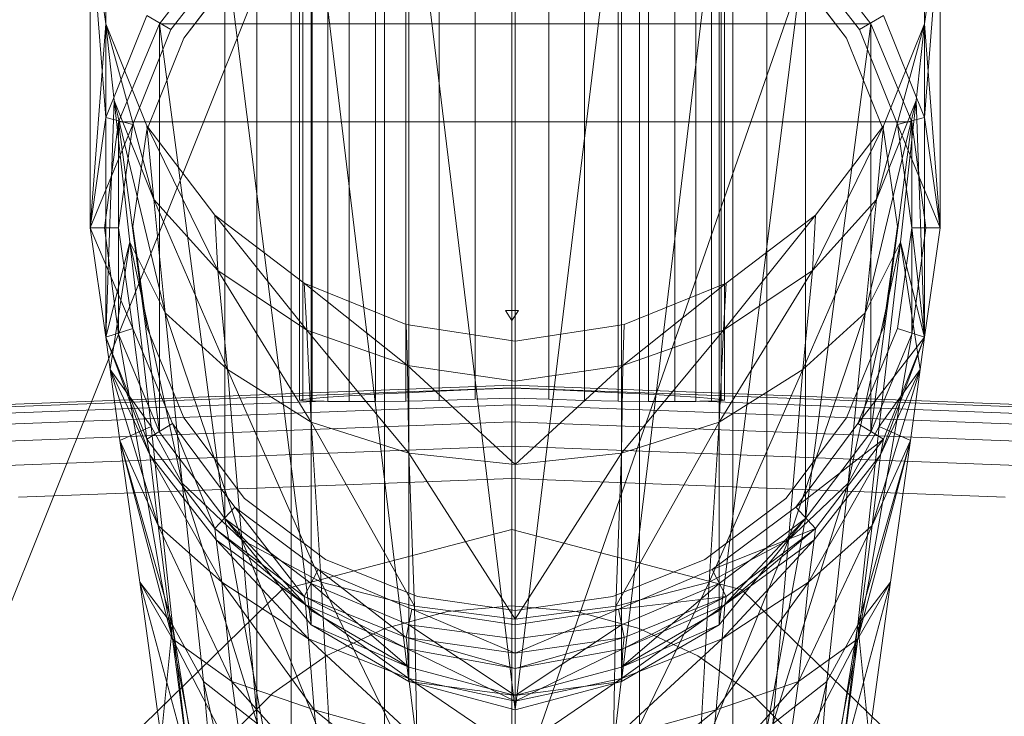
# Model space of a CAD drawing. Header units: metres. Extents: x 391.1 to 427.5, y 12.5 to 28.4.
# Tile 182 of 209: x 409.6862 to 409.7557, y 27.953 to 28.0021. Entities that reach past the tile are written whole.
import ezdxf

# ---------------------------------------------------------------- set-up
doc = ezdxf.new("R2010")
doc.units = ezdxf.units.M
doc.layers.add('02_MOBILIARIO', color=7, linetype='Continuous', lineweight=18)
doc.layers.add('A-DETL-____-MBND', color=7, linetype='Continuous', lineweight=18)

# ---------------------------------------------------------------- blocks, each defined once
blk = doc.blocks.new('Family - Rentamans PA-152127-03_CLI_AIGUA_P0A')
at = {"layer": 'A-DETL-____-MBND', "color": 253, "true_color": 0xaaaaaa}
for p, q in [((0.182758, 0.265), (0.141568, 0.162272)), ((0.218497, 0.265), (0.182758, 0.162272)), ((0.182758, 0.162272), (0.182758, 0.265)), ((0.164758, 0.150299), (0.164758, 0.245)), ((0.16717, 0.159299), (0.16717, 0.245)), ((0.16717, 0.159299), (0.16717, 0.245)), ((0.173758, 0.165887), (0.173758, 0.245)), ((0.173758, 0.165887), (0.173758, 0.245)), ((0.182758, 0.168299), (0.182758, 0.245)), ((0.182758, 0.168299), (0.182758, 0.245)), ((0.191758, 0.165887), (0.191758, 0.245)), ((0.191758, 0.165887), (0.191758, 0.245)), ((0.198347, 0.245), (0.198347, 0.159299)), ((0.198347, 0.159299), (0.198347, 0.245)), ((0.200758, 0.150299), (0.200758, 0.245)), ((0.167758, 0.240838), (0.167758, 0.191066)), ((0.167986, 0.240838), (0.167986, 0.191025)), ((0.167986, 0.240838), (0.167986, 0.191124)), ((0.168663, 0.240838), (0.168663, 0.191002)), ((0.168663, 0.240838), (0.168663, 0.191198)), ((0.169768, 0.19099), (0.169768, 0.240838)), ((0.169768, 0.240838), (0.169768, 0.191285)), ((0.171267, 0.240838), (0.171267, 0.191383)), ((0.171267, 0.240838), (0.171267, 0.190974)), ((0.173116, 0.240838), (0.173116, 0.191488)), ((0.173116, 0.240838), (0.173116, 0.190982)), ((0.175258, 0.240838), (0.175258, 0.191599)), ((0.175258, 0.240838), (0.175258, 0.191012)), ((0.177628, 0.240838), (0.177628, 0.19171)), ((0.177628, 0.240838), (0.177628, 0.191064)), ((0.180153, 0.240838), (0.180153, 0.191819)), ((0.180153, 0.240838), (0.180153, 0.191137)), ((0.182758, 0.240838), (0.182758, 0.191922)), ((0.182758, 0.191229), (0.182758, 0.240838)), ((0.185363, 0.240838), (0.185363, 0.191819)), ((0.185363, 0.191137), (0.185363, 0.240838)), ((0.187888, 0.240838), (0.187888, 0.19171)), ((0.187888, 0.240838), (0.187888, 0.191064)), ((0.190258, 0.240838), (0.190258, 0.191599)), ((0.190258, 0.240838), (0.190258, 0.191012)), ((0.1924, 0.240838), (0.1924, 0.191488)), ((0.1924, 0.240838), (0.1924, 0.190982)), ((0.194249, 0.240838), (0.194249, 0.191383)), ((0.194249, 0.240838), (0.194249, 0.190974)), ((0.195748, 0.240838), (0.195748, 0.19099)), ((0.195748, 0.240838), (0.195748, 0.191285)), ((0.196854, 0.240838), (0.196854, 0.191002)), ((0.196854, 0.240838), (0.196854, 0.191198)), ((0.19753, 0.191025), (0.19753, 0.240838)), ((0.19753, 0.240838), (0.19753, 0.191124)), ((0.197758, 0.240838), (0.197758, 0.191066)), ((0.154087, 0.211028), (0.154087, 0.232928)), ((0.211886, 0.232928), (0.211886, 0.211028)), ((0.182986, 0.232229), (0.182986, 0.169229)), ((0.175486, 0.231128), (0.182986, 0.169229)), ((0.175486, 0.231128), (0.175486, 0.171229)), ((0.190486, 0.231128), (0.182986, 0.169229)), ((0.190486, 0.231128), (0.190486, 0.171229)), ((0.168587, 0.228328), (0.175486, 0.171229)), ((0.168587, 0.228328), (0.168587, 0.175229)), ((0.197386, 0.228328), (0.190486, 0.171229)), ((0.197386, 0.228328), (0.197386, 0.175229)), ((0.152986, 0.225229), (0.154087, 0.217628)), ((0.152986, 0.203229), (0.152986, 0.225229)), ((0.154087, 0.211028), (0.152986, 0.225229)), ((0.211886, 0.217628), (0.212986, 0.225229)), ((0.212986, 0.225229), (0.211886, 0.211028)), ((0.212986, 0.225229), (0.212986, 0.203229)), ((0.162486, 0.223628), (0.157886, 0.217628)), ((0.162486, 0.223628), (0.157886, 0.217628)), ((0.162486, 0.223628), (0.157886, 0.217628)), ((0.162486, 0.223628), (0.168587, 0.175229)), ((0.162486, 0.223628), (0.162486, 0.182729)), ((0.203486, 0.223628), (0.197386, 0.175229)), ((0.203486, 0.223628), (0.203486, 0.182729)), ((0.208087, 0.217628), (0.203486, 0.223628)), ((0.208087, 0.217628), (0.203486, 0.223628)), ((0.208087, 0.217628), (0.203486, 0.223628)), ((0.158686, 0.217229), (0.163186, 0.223028)), ((0.158686, 0.217229), (0.163186, 0.223028)), ((0.202787, 0.223028), (0.207287, 0.217229)), ((0.202787, 0.223028), (0.207287, 0.217229)), ((0.159587, 0.216628), (0.163886, 0.222229)), ((0.163886, 0.222229), (0.159587, 0.216628)), ((0.206386, 0.216628), (0.202087, 0.222229)), ((0.202087, 0.222229), (0.206386, 0.216628)), ((0.152986, 0.203229), (0.154087, 0.217628)), ((0.154087, 0.211028), (0.156986, 0.218229)), ((0.157486, 0.205229), (0.154087, 0.217628)), ((0.154087, 0.217628), (0.156986, 0.210428)), ((0.154686, 0.212229), (0.154087, 0.217628)), ((0.154087, 0.195528), (0.154087, 0.217628)), ((0.157886, 0.217628), (0.154986, 0.210729)), ((0.157886, 0.217628), (0.154986, 0.210729)), ((0.157886, 0.217628), (0.154986, 0.210729)), ((0.158686, 0.217229), (0.156986, 0.218229)), ((0.157886, 0.217628), (0.162486, 0.182729)), ((0.157886, 0.217628), (0.157886, 0.188828)), ((0.208087, 0.217628), (0.157886, 0.217628)), ((0.208087, 0.217628), (0.203486, 0.182729)), ((0.208986, 0.218229), (0.207287, 0.217229)), ((0.208087, 0.217628), (0.208087, 0.188828)), ((0.210986, 0.210729), (0.208087, 0.217628)), ((0.210986, 0.210729), (0.208087, 0.217628)), ((0.210986, 0.210729), (0.208087, 0.217628)), ((0.211886, 0.217628), (0.208486, 0.205229)), ((0.208986, 0.218229), (0.211886, 0.211028)), ((0.208986, 0.210428), (0.211886, 0.217628)), ((0.211886, 0.217628), (0.211287, 0.212229)), ((0.211886, 0.217628), (0.211886, 0.195528)), ((0.211886, 0.217628), (0.212986, 0.203229)), ((0.155986, 0.210528), (0.158686, 0.217229)), ((0.155986, 0.210528), (0.158686, 0.217229)), ((0.207287, 0.217229), (0.209986, 0.210528)), ((0.207287, 0.217229), (0.209986, 0.210528)), ((0.156986, 0.210128), (0.159587, 0.216628)), ((0.159587, 0.216628), (0.156986, 0.210128)), ((0.208986, 0.210128), (0.206386, 0.216628)), ((0.206386, 0.216628), (0.208986, 0.210128)), ((0.154686, 0.212229), (0.154087, 0.195528)), ((0.154087, 0.195528), (0.154686, 0.212229)), ((0.158287, 0.197229), (0.154686, 0.212229)), ((0.154686, 0.212229), (0.157486, 0.205229)), ((0.155787, 0.202229), (0.154686, 0.212229)), ((0.211287, 0.212229), (0.207686, 0.197229)), ((0.211287, 0.212229), (0.208486, 0.205229)), ((0.210186, 0.202229), (0.211287, 0.212229)), ((0.211886, 0.195528), (0.211287, 0.212229)), ((0.152986, 0.203229), (0.154087, 0.211028)), ((0.154986, 0.210729), (0.153986, 0.203229)), ((0.154986, 0.210729), (0.153986, 0.203229)), ((0.154986, 0.210729), (0.153986, 0.203229)), ((0.155986, 0.210528), (0.154087, 0.211028)), ((0.154986, 0.210729), (0.157886, 0.188828)), ((0.154986, 0.210729), (0.154986, 0.195729)), ((0.210986, 0.210729), (0.154986, 0.210729)), ((0.210986, 0.210729), (0.208087, 0.188828)), ((0.211886, 0.211028), (0.209986, 0.210528)), ((0.210986, 0.210729), (0.210986, 0.195729)), ((0.211986, 0.203229), (0.210986, 0.210729)), ((0.211986, 0.203229), (0.210986, 0.210729)), ((0.211986, 0.203229), (0.210986, 0.210729)), ((0.211886, 0.211028), (0.212986, 0.203229)), ((0.152986, 0.203229), (0.155986, 0.210528)), ((0.154986, 0.203229), (0.155986, 0.210528)), ((0.154986, 0.203229), (0.155986, 0.210528)), ((0.155986, 0.203328), (0.156986, 0.210128)), ((0.156986, 0.210128), (0.155986, 0.203328)), ((0.161986, 0.200229), (0.156986, 0.210428)), ((0.156986, 0.210428), (0.161787, 0.204128)), ((0.157486, 0.205229), (0.156986, 0.210428)), ((0.208986, 0.210428), (0.203986, 0.200229)), ((0.204186, 0.204128), (0.208986, 0.210428)), ((0.208986, 0.210428), (0.208486, 0.205229)), ((0.209986, 0.203328), (0.208986, 0.210128)), ((0.208986, 0.210128), (0.209986, 0.203328)), ((0.212986, 0.203229), (0.209986, 0.210528)), ((0.209986, 0.210528), (0.210986, 0.203229)), ((0.209986, 0.210528), (0.210986, 0.203229)), ((0.162686, 0.193229), (0.157486, 0.205229)), ((0.157486, 0.205229), (0.161986, 0.200229)), ((0.158287, 0.197229), (0.157486, 0.205229)), ((0.208486, 0.205229), (0.203287, 0.193229)), ((0.208486, 0.205229), (0.203986, 0.200229)), ((0.208486, 0.205229), (0.207686, 0.197229)), ((0.168287, 0.196028), (0.161787, 0.204128)), ((0.161787, 0.204128), (0.168087, 0.199328)), ((0.161986, 0.200229), (0.161787, 0.204128)), ((0.204186, 0.204128), (0.197686, 0.196028)), ((0.197886, 0.199328), (0.204186, 0.204128)), ((0.204186, 0.204128), (0.203986, 0.200229)), ((0.154087, 0.195528), (0.152986, 0.203229)), ((0.155986, 0.196128), (0.152986, 0.203229)), ((0.154986, 0.203229), (0.152986, 0.203229)), ((0.154986, 0.195729), (0.153986, 0.203229)), ((0.153986, 0.203229), (0.154986, 0.195729)), ((0.153986, 0.203229), (0.154986, 0.195729)), ((0.153986, 0.203229), (0.154986, 0.195729)), ((0.155986, 0.196128), (0.154986, 0.203229)), ((0.155986, 0.196128), (0.154986, 0.203229)), ((0.156986, 0.196229), (0.155986, 0.203328)), ((0.155986, 0.203328), (0.156986, 0.196229)), ((0.208986, 0.196229), (0.209986, 0.203328)), ((0.209986, 0.203328), (0.208986, 0.196229)), ((0.210986, 0.203229), (0.209986, 0.196128)), ((0.210986, 0.203229), (0.209986, 0.196128)), ((0.210986, 0.195729), (0.211986, 0.203229)), ((0.210986, 0.195729), (0.211986, 0.203229)), ((0.212986, 0.203229), (0.210986, 0.203229)), ((0.210986, 0.203229), (0.211886, 0.195528)), ((0.210986, 0.195729), (0.211986, 0.203229)), ((0.210986, 0.195729), (0.211986, 0.203229)), ((0.212986, 0.203229), (0.211886, 0.195528)), ((0.155787, 0.202229), (0.154087, 0.195528)), ((0.154386, 0.193229), (0.155787, 0.202229)), ((0.159486, 0.185229), (0.155787, 0.202229)), ((0.155787, 0.202229), (0.158287, 0.197229)), ((0.157287, 0.189229), (0.155787, 0.202229)), ((0.210186, 0.202229), (0.206486, 0.185229)), ((0.210186, 0.202229), (0.207686, 0.197229)), ((0.208686, 0.189229), (0.210186, 0.202229)), ((0.211886, 0.195528), (0.210186, 0.202229)), ((0.211587, 0.193229), (0.210186, 0.202229)), ((0.168587, 0.189528), (0.161986, 0.200229)), ((0.161986, 0.200229), (0.168287, 0.196028)), ((0.162686, 0.193229), (0.161986, 0.200229)), ((0.203986, 0.200229), (0.197386, 0.189528)), ((0.203986, 0.200229), (0.197686, 0.196028)), ((0.203986, 0.200229), (0.203287, 0.193229)), ((0.175386, 0.193528), (0.168087, 0.199328)), ((0.168087, 0.199328), (0.175287, 0.196428)), ((0.168287, 0.196028), (0.168087, 0.199328)), ((0.190587, 0.193528), (0.197886, 0.199328)), ((0.190686, 0.196428), (0.197886, 0.199328)), ((0.197686, 0.196028), (0.197886, 0.199328)), ((0.163686, 0.181229), (0.158287, 0.197229)), ((0.158287, 0.197229), (0.162686, 0.193229)), ((0.159486, 0.185229), (0.158287, 0.197229)), ((0.182758, 0.197385), (0.182307, 0.197402)), ((0.182307, 0.197402), (0.182758, 0.197398)), ((0.182758, 0.196709), (0.182307, 0.197402)), ((0.182758, 0.197398), (0.183209, 0.197402)), ((0.183209, 0.197402), (0.182758, 0.197385)), ((0.182758, 0.196709), (0.183209, 0.197402)), ((0.182758, 0.196709), (0.182758, 0.197398)), ((0.182758, 0.197385), (0.182758, 0.196709)), ((0.207686, 0.197229), (0.202287, 0.181229)), ((0.207686, 0.197229), (0.203287, 0.193229)), ((0.207686, 0.197229), (0.206486, 0.185229)), ((0.154087, 0.195528), (0.155986, 0.196128)), ((0.155986, 0.196128), (0.154087, 0.195528)), ((0.158787, 0.189428), (0.155986, 0.196128)), ((0.155986, 0.196128), (0.156986, 0.188328)), ((0.158787, 0.189428), (0.155986, 0.196128)), ((0.159587, 0.189828), (0.156986, 0.196229)), ((0.156986, 0.196229), (0.159587, 0.189828)), ((0.175486, 0.187328), (0.168287, 0.196028)), ((0.168287, 0.196028), (0.175386, 0.193528)), ((0.168587, 0.189528), (0.168287, 0.196028)), ((0.175287, 0.196428), (0.182986, 0.195229)), ((0.175386, 0.193528), (0.175287, 0.196428)), ((0.182986, 0.195229), (0.190686, 0.196428)), ((0.197686, 0.196028), (0.190486, 0.187328)), ((0.190587, 0.193528), (0.190686, 0.196428)), ((0.197686, 0.196028), (0.190587, 0.193528)), ((0.197386, 0.189528), (0.197686, 0.196028)), ((0.206386, 0.189828), (0.208986, 0.196229)), ((0.208986, 0.196229), (0.206386, 0.189828)), ((0.209986, 0.196128), (0.207186, 0.189428)), ((0.209986, 0.196128), (0.207186, 0.189428)), ((0.209986, 0.196128), (0.211886, 0.195528)), ((0.211886, 0.195528), (0.209986, 0.196128)), ((0.154386, 0.193229), (0.154087, 0.195528)), ((0.156986, 0.188328), (0.154087, 0.195528)), ((0.154087, 0.195528), (0.156986, 0.188328)), ((0.157186, 0.187229), (0.154087, 0.195528)), ((0.154087, 0.195528), (0.156986, 0.188328)), ((0.154986, 0.195729), (0.157886, 0.188828)), ((0.157886, 0.188828), (0.154986, 0.195729)), ((0.154986, 0.195729), (0.157886, 0.188828)), ((0.154986, 0.195729), (0.157886, 0.188828)), ((0.157986, 0.178428), (0.154986, 0.195729)), ((0.157886, 0.188828), (0.154986, 0.195729)), ((0.154986, 0.195729), (0.157986, 0.178428)), ((0.154986, 0.195729), (0.157886, 0.188828)), ((0.154986, 0.195729), (0.157886, 0.188828)), ((0.211886, 0.195528), (0.207186, 0.189428)), ((0.210986, 0.195729), (0.207986, 0.178428)), ((0.207986, 0.178428), (0.210986, 0.195729)), ((0.208087, 0.188828), (0.210986, 0.195729)), ((0.210986, 0.195729), (0.208087, 0.188828)), ((0.208087, 0.188828), (0.210986, 0.195729)), ((0.208087, 0.188828), (0.210986, 0.195729)), ((0.210986, 0.195729), (0.208087, 0.188828)), ((0.208087, 0.188828), (0.210986, 0.195729)), ((0.208087, 0.188828), (0.210986, 0.195729)), ((0.211886, 0.195528), (0.208787, 0.187229)), ((0.211886, 0.195528), (0.208986, 0.188328)), ((0.211886, 0.195528), (0.208986, 0.188328)), ((0.208986, 0.188328), (0.211886, 0.195528)), ((0.211886, 0.195528), (0.211587, 0.193229)), ((0.182986, 0.192428), (0.182986, 0.195229)), ((0.182986, 0.186528), (0.175386, 0.193528)), ((0.175386, 0.193528), (0.182986, 0.192428)), ((0.175486, 0.187328), (0.175386, 0.193528)), ((0.190587, 0.193528), (0.182986, 0.192428)), ((0.182986, 0.186528), (0.190587, 0.193528)), ((0.190486, 0.187328), (0.190587, 0.193528)), ((0.157287, 0.189229), (0.154386, 0.193229)), ((0.155087, 0.188229), (0.154386, 0.193229)), ((0.154386, 0.193229), (0.157186, 0.187229)), ((0.157787, 0.182229), (0.154386, 0.193229)), ((0.169287, 0.178229), (0.162686, 0.193229)), ((0.162686, 0.193229), (0.168587, 0.189528)), ((0.163686, 0.181229), (0.162686, 0.193229)), ((0.203287, 0.193229), (0.196686, 0.178229)), ((0.203287, 0.193229), (0.197386, 0.189528)), ((0.203287, 0.193229), (0.202287, 0.181229)), ((0.208186, 0.182229), (0.211587, 0.193229)), ((0.211587, 0.193229), (0.208686, 0.189229)), ((0.208787, 0.187229), (0.211587, 0.193229)), ((0.211587, 0.193229), (0.210886, 0.188229)), ((0.104556, 0.189155), (0.182758, 0.192131)), ((0.105705, 0.189025), (0.182758, 0.191957)), ((0.180153, 0.191819), (0.182758, 0.191922)), ((0.182757, 0.191922), (0.182757, 0.191957)), ((0.182758, 0.192131), (0.260961, 0.189155)), ((0.182758, 0.191957), (0.182758, 0.192131)), ((0.182758, 0.191957), (0.259811, 0.189025)), ((0.182758, 0.191922), (0.185363, 0.191819)), ((0.182986, 0.186528), (0.182986, 0.192428)), ((0.167986, 0.191124), (0.168663, 0.191198)), ((0.168663, 0.191198), (0.169768, 0.191285)), ((0.169768, 0.191285), (0.171267, 0.191383)), ((0.171267, 0.191383), (0.173116, 0.191488)), ((0.173116, 0.191488), (0.175258, 0.191599)), ((0.175258, 0.191599), (0.177628, 0.19171)), ((0.177628, 0.19171), (0.180153, 0.191819)), ((0.182758, 0.191229), (0.180153, 0.191137)), ((0.182758, 0.190738), (0.182758, 0.191229)), ((0.185363, 0.191137), (0.182758, 0.191229)), ((0.185363, 0.191819), (0.187888, 0.19171)), ((0.187888, 0.19171), (0.190258, 0.191599)), ((0.190258, 0.191599), (0.1924, 0.191488)), ((0.1924, 0.191488), (0.194249, 0.191383)), ((0.194249, 0.191383), (0.195748, 0.191285)), ((0.195748, 0.191285), (0.196854, 0.191198)), ((0.196854, 0.191198), (0.19753, 0.191124)), ((0.10869, 0.188685), (0.169502, 0.191)), ((0.113742, 0.188111), (0.182758, 0.190738)), ((0.167758, 0.191066), (0.167986, 0.191124)), ((0.167986, 0.191025), (0.167758, 0.191066)), ((0.168663, 0.191002), (0.167986, 0.191025)), ((0.169502, 0.191), (0.168663, 0.191002)), ((0.169768, 0.19099), (0.169502, 0.191)), ((0.171267, 0.190974), (0.169768, 0.19099)), ((0.173116, 0.190982), (0.171267, 0.190974)), ((0.175258, 0.191012), (0.173116, 0.190982)), ((0.177628, 0.191064), (0.175258, 0.191012)), ((0.180153, 0.191137), (0.177628, 0.191064)), ((0.182758, 0.190738), (0.251774, 0.188111)), ((0.182758, 0.189549), (0.182758, 0.190738)), ((0.187888, 0.191064), (0.185363, 0.191137)), ((0.190258, 0.191012), (0.187888, 0.191064)), ((0.1924, 0.190982), (0.190258, 0.191012)), ((0.194249, 0.190974), (0.1924, 0.190982)), ((0.195748, 0.19099), (0.194249, 0.190974)), ((0.195748, 0.19099), (0.196014, 0.191)), ((0.196854, 0.191002), (0.196014, 0.191)), ((0.196014, 0.191), (0.256826, 0.188685)), ((0.19753, 0.191025), (0.196854, 0.191002)), ((0.19753, 0.191124), (0.197758, 0.191066)), ((0.197758, 0.191066), (0.19753, 0.191025)), ((0.163886, 0.184128), (0.159587, 0.189828)), ((0.159587, 0.189828), (0.163886, 0.184128)), ((0.202087, 0.184128), (0.206386, 0.189828)), ((0.206386, 0.189828), (0.202087, 0.184128)), ((0.121577, 0.18722), (0.182758, 0.189549)), ((0.155087, 0.188229), (0.157287, 0.189229)), ((0.158787, 0.189428), (0.156986, 0.188328)), ((0.159486, 0.185229), (0.157287, 0.189229)), ((0.158787, 0.175229), (0.157287, 0.189229)), ((0.163186, 0.183528), (0.158787, 0.189428)), ((0.158787, 0.189428), (0.161787, 0.182028)), ((0.163186, 0.183528), (0.158787, 0.189428)), ((0.175886, 0.176528), (0.168587, 0.189528)), ((0.168587, 0.189528), (0.175486, 0.187328)), ((0.169287, 0.178229), (0.168587, 0.189528)), ((0.182758, 0.189549), (0.243939, 0.18722)), ((0.182758, 0.187828), (0.182758, 0.189549)), ((0.197386, 0.189528), (0.190087, 0.176528)), ((0.197386, 0.189528), (0.190486, 0.187328)), ((0.196686, 0.178229), (0.197386, 0.189528)), ((0.207186, 0.189428), (0.202787, 0.183528)), ((0.207186, 0.189428), (0.202787, 0.183528)), ((0.208686, 0.189229), (0.206486, 0.185229)), ((0.207186, 0.189428), (0.208986, 0.188328)), ((0.208686, 0.189229), (0.207186, 0.175229)), ((0.210886, 0.188229), (0.208686, 0.189229)), ((0.157886, 0.188828), (0.162486, 0.182729)), ((0.162486, 0.182729), (0.157886, 0.188828)), ((0.157886, 0.188828), (0.162486, 0.182729)), ((0.157886, 0.188828), (0.162486, 0.182729)), ((0.162486, 0.182729), (0.157886, 0.188828)), ((0.157886, 0.188828), (0.162486, 0.182729)), ((0.157886, 0.188828), (0.162486, 0.182729)), ((0.208087, 0.188828), (0.203486, 0.182729)), ((0.203486, 0.182729), (0.208087, 0.188828)), ((0.203486, 0.182729), (0.208087, 0.188828)), ((0.203486, 0.182729), (0.208087, 0.188828)), ((0.208087, 0.188828), (0.203486, 0.182729)), ((0.203486, 0.182729), (0.208087, 0.188828)), ((0.203486, 0.182729), (0.208087, 0.188828)), ((0.132917, 0.185931), (0.182758, 0.187828)), ((0.158787, 0.175229), (0.155087, 0.188229)), ((0.156486, 0.178229), (0.155087, 0.188229)), ((0.155087, 0.188229), (0.157787, 0.182229)), ((0.158787, 0.174229), (0.155087, 0.188229)), ((0.157186, 0.187229), (0.156986, 0.188328)), ((0.161787, 0.182028), (0.156986, 0.188328)), ((0.156986, 0.188328), (0.161787, 0.182028)), ((0.156986, 0.188328), (0.161787, 0.182028)), ((0.182758, 0.187828), (0.232599, 0.185931)), ((0.182758, 0.18555), (0.182759, 0.187828)), ((0.202787, 0.183528), (0.208986, 0.188328)), ((0.204186, 0.182028), (0.208986, 0.188328)), ((0.208986, 0.188328), (0.204186, 0.182028)), ((0.204186, 0.182028), (0.208986, 0.188328)), ((0.210886, 0.188229), (0.207186, 0.175229)), ((0.207186, 0.174229), (0.210886, 0.188229)), ((0.208186, 0.182229), (0.210886, 0.188229)), ((0.208986, 0.188328), (0.208787, 0.187229)), ((0.210886, 0.188229), (0.209486, 0.178229)), ((0.157787, 0.182229), (0.157186, 0.187229)), ((0.157186, 0.187229), (0.161886, 0.181229)), ((0.162287, 0.178229), (0.157186, 0.187229)), ((0.182986, 0.175628), (0.175486, 0.187328)), ((0.175486, 0.187328), (0.182986, 0.186528)), ((0.175886, 0.176528), (0.175486, 0.187328)), ((0.190486, 0.187328), (0.182986, 0.186528)), ((0.190486, 0.187328), (0.182986, 0.175628)), ((0.190087, 0.176528), (0.190486, 0.187328)), ((0.208787, 0.187229), (0.203686, 0.178229)), ((0.204087, 0.181229), (0.208787, 0.187229)), ((0.208787, 0.187229), (0.208186, 0.182229)), ((0.182986, 0.175628), (0.182986, 0.186528)), ((0.14793, 0.184225), (0.182758, 0.18555)), ((0.163686, 0.181229), (0.159486, 0.185229)), ((0.164787, 0.168229), (0.159486, 0.185229)), ((0.160986, 0.171229), (0.159486, 0.185229)), ((0.182758, 0.18555), (0.217586, 0.184225)), ((0.206486, 0.185229), (0.201186, 0.168229)), ((0.206486, 0.185229), (0.202287, 0.181229)), ((0.206486, 0.185229), (0.204986, 0.171229)), ((0.163186, 0.183528), (0.161787, 0.182028)), ((0.169087, 0.179128), (0.163186, 0.183528)), ((0.163186, 0.183528), (0.168087, 0.177229)), ((0.169087, 0.179128), (0.163186, 0.183528)), ((0.169587, 0.179828), (0.163886, 0.184128)), ((0.163886, 0.184128), (0.169587, 0.179828)), ((0.196386, 0.179828), (0.202087, 0.184128)), ((0.202087, 0.184128), (0.196386, 0.179828)), ((0.202787, 0.183528), (0.196886, 0.179128)), ((0.202787, 0.183528), (0.196886, 0.179128)), ((0.202787, 0.183528), (0.204186, 0.182028)), ((0.158787, 0.174229), (0.157787, 0.182229)), ((0.157787, 0.182229), (0.162287, 0.178229)), ((0.162986, 0.171229), (0.157787, 0.182229)), ((0.162486, 0.182729), (0.168587, 0.176229)), ((0.168587, 0.175229), (0.162486, 0.182729)), ((0.162486, 0.182729), (0.168587, 0.175229)), ((0.162486, 0.182729), (0.172787, 0.126729)), ((0.162486, 0.182729), (0.172787, 0.126729)), ((0.162486, 0.182729), (0.168587, 0.178128)), ((0.162486, 0.182729), (0.168587, 0.176229)), ((0.162486, 0.182729), (0.168587, 0.176229)), ((0.193186, 0.126729), (0.203486, 0.182729)), ((0.193186, 0.126729), (0.203486, 0.182729)), ((0.197386, 0.175229), (0.203486, 0.182729)), ((0.197386, 0.176229), (0.203486, 0.182729)), ((0.197386, 0.176229), (0.203486, 0.182729)), ((0.197386, 0.178128), (0.203486, 0.182729)), ((0.197386, 0.176229), (0.203486, 0.182729)), ((0.197386, 0.176229), (0.203486, 0.182729)), ((0.202986, 0.171229), (0.208186, 0.182229)), ((0.203686, 0.178229), (0.208186, 0.182229)), ((0.208186, 0.182229), (0.207186, 0.174229)), ((0.168087, 0.177229), (0.161787, 0.182028)), ((0.161787, 0.182028), (0.168087, 0.177229)), ((0.161787, 0.182028), (0.168186, 0.176628)), ((0.161886, 0.181229), (0.161787, 0.182028)), ((0.161787, 0.182028), (0.168087, 0.177229)), ((0.166524, 0.177701), (0.182758, 0.18194)), ((0.182758, 0.18194), (0.166524, 0.177701)), ((0.182758, 0.18194), (0.198992, 0.177701)), ((0.198992, 0.177701), (0.182758, 0.18194)), ((0.196886, 0.179128), (0.204186, 0.182028)), ((0.204186, 0.182028), (0.197787, 0.176628)), ((0.197886, 0.177229), (0.204186, 0.182028)), ((0.204186, 0.182028), (0.197886, 0.177229)), ((0.197886, 0.177229), (0.204186, 0.182028)), ((0.204186, 0.182028), (0.204087, 0.181229)), ((0.161886, 0.181229), (0.168186, 0.176628)), ((0.162287, 0.178229), (0.161886, 0.181229)), ((0.161886, 0.181229), (0.168386, 0.174229)), ((0.169287, 0.178229), (0.163686, 0.181229)), ((0.169986, 0.165628), (0.163686, 0.181229)), ((0.164787, 0.168229), (0.163686, 0.181229)), ((0.202287, 0.181229), (0.195986, 0.165628)), ((0.202287, 0.181229), (0.196686, 0.178229)), ((0.204087, 0.181229), (0.197587, 0.174229)), ((0.197787, 0.176628), (0.204087, 0.181229)), ((0.202287, 0.181229), (0.201186, 0.168229)), ((0.204087, 0.181229), (0.203686, 0.178229)), ((0.176087, 0.177229), (0.169587, 0.179828)), ((0.169587, 0.179828), (0.176087, 0.177229)), ((0.189886, 0.177229), (0.196386, 0.179828)), ((0.196386, 0.179828), (0.189886, 0.177229)), ((0.169087, 0.179128), (0.168087, 0.177229)), ((0.175686, 0.176328), (0.169087, 0.179128)), ((0.169087, 0.179128), (0.175287, 0.174328)), ((0.175686, 0.176328), (0.169087, 0.179128)), ((0.196886, 0.179128), (0.190287, 0.176328)), ((0.196886, 0.179128), (0.190287, 0.176328)), ((0.196886, 0.179128), (0.197886, 0.177229)), ((0.158787, 0.175229), (0.156486, 0.178229)), ((0.157986, 0.167229), (0.156486, 0.178229)), ((0.156486, 0.178229), (0.158787, 0.174229)), ((0.159986, 0.165229), (0.156486, 0.178229)), ((0.167986, 0.126428), (0.157986, 0.178428)), ((0.157986, 0.178428), (0.167986, 0.126428)), ((0.162986, 0.171229), (0.162287, 0.178229)), ((0.162287, 0.178229), (0.168386, 0.174229)), ((0.168787, 0.169229), (0.162287, 0.178229)), ((0.168587, 0.178128), (0.175486, 0.175229)), ((0.168587, 0.176229), (0.168587, 0.178128)), ((0.168587, 0.178128), (0.175486, 0.172229)), ((0.175886, 0.176528), (0.169287, 0.178229)), ((0.176087, 0.164229), (0.169287, 0.178229)), ((0.169986, 0.165628), (0.169287, 0.178229)), ((0.196686, 0.178229), (0.189886, 0.164229)), ((0.196686, 0.178229), (0.190087, 0.176528)), ((0.190486, 0.175229), (0.197386, 0.178128)), ((0.190486, 0.172229), (0.197386, 0.178128)), ((0.195986, 0.165628), (0.196686, 0.178229)), ((0.203686, 0.178229), (0.197186, 0.169229)), ((0.197386, 0.178128), (0.197386, 0.176229)), ((0.197587, 0.174229), (0.203686, 0.178229)), ((0.207986, 0.178428), (0.197986, 0.126428)), ((0.207986, 0.178428), (0.197986, 0.126428)), ((0.203686, 0.178229), (0.202986, 0.171229)), ((0.205986, 0.165229), (0.209486, 0.178229)), ((0.209486, 0.178229), (0.207186, 0.175229)), ((0.207186, 0.174229), (0.209486, 0.178229)), ((0.209486, 0.178229), (0.207986, 0.167229)), ((0.166524, 0.177701), (0.154641, 0.166119)), ((0.154641, 0.166119), (0.166524, 0.177701)), ((0.198992, 0.177701), (0.210876, 0.166119)), ((0.210876, 0.166119), (0.198992, 0.177701)), ((0.175287, 0.174328), (0.168087, 0.177229)), ((0.168087, 0.177229), (0.175287, 0.174328)), ((0.168087, 0.177229), (0.175386, 0.173528)), ((0.168186, 0.176628), (0.168087, 0.177229)), ((0.168087, 0.177229), (0.175287, 0.174328)), ((0.168186, 0.176628), (0.175386, 0.173528)), ((0.168186, 0.176628), (0.175486, 0.171428)), ((0.168186, 0.176628), (0.168386, 0.174229)), ((0.182986, 0.176229), (0.176087, 0.177229)), ((0.176087, 0.177229), (0.182986, 0.176229)), ((0.182986, 0.176229), (0.189886, 0.177229)), ((0.189886, 0.177229), (0.182986, 0.176229)), ((0.190287, 0.176328), (0.197886, 0.177229)), ((0.197787, 0.176628), (0.190486, 0.171428)), ((0.197886, 0.177229), (0.190587, 0.173528)), ((0.190587, 0.173528), (0.197787, 0.176628)), ((0.190686, 0.174328), (0.197886, 0.177229)), ((0.197886, 0.177229), (0.190686, 0.174328)), ((0.190686, 0.174328), (0.197886, 0.177229)), ((0.197787, 0.176628), (0.197587, 0.174229)), ((0.197886, 0.177229), (0.197787, 0.176628)), ((0.168587, 0.176229), (0.175486, 0.172229)), ((0.168587, 0.175229), (0.168587, 0.176229)), ((0.168587, 0.176229), (0.175486, 0.172229)), ((0.17378, 0.174965), (0.1782, 0.17615)), ((0.17378, 0.174965), (0.1782, 0.17615)), ((0.175686, 0.176328), (0.175287, 0.174328)), ((0.182986, 0.175229), (0.175686, 0.176328)), ((0.175686, 0.176328), (0.182986, 0.173229)), ((0.182986, 0.175229), (0.175686, 0.176328)), ((0.182986, 0.175628), (0.175886, 0.176528)), ((0.176087, 0.164229), (0.175886, 0.176528)), ((0.1782, 0.17615), (0.182758, 0.176549)), ((0.1782, 0.17615), (0.182758, 0.176549)), ((0.182758, 0.176549), (0.187316, 0.17615)), ((0.182758, 0.176549), (0.187316, 0.17615)), ((0.190087, 0.176528), (0.182986, 0.175628)), ((0.190287, 0.176328), (0.182986, 0.173229)), ((0.190287, 0.176328), (0.182986, 0.175229)), ((0.190287, 0.176328), (0.182986, 0.175229)), ((0.187316, 0.17615), (0.191736, 0.174965)), ((0.187316, 0.17615), (0.191736, 0.174965)), ((0.189886, 0.164229), (0.190087, 0.176528)), ((0.190287, 0.176328), (0.190686, 0.174328)), ((0.190486, 0.172229), (0.197386, 0.176229)), ((0.190486, 0.172229), (0.197386, 0.176229)), ((0.197386, 0.175229), (0.197386, 0.176229)), ((0.157986, 0.167229), (0.158787, 0.175229)), ((0.160986, 0.171229), (0.158787, 0.175229)), ((0.162686, 0.151229), (0.158787, 0.175229)), ((0.161287, 0.154229), (0.158787, 0.175229)), ((0.175486, 0.171229), (0.168587, 0.175229)), ((0.168587, 0.175229), (0.175486, 0.172229)), ((0.175486, 0.175229), (0.182986, 0.174229)), ((0.175486, 0.172229), (0.175486, 0.175229)), ((0.175486, 0.175229), (0.182986, 0.170229)), ((0.182986, 0.163229), (0.182986, 0.175628)), ((0.182986, 0.175229), (0.182986, 0.173229)), ((0.182986, 0.174229), (0.190486, 0.175229)), ((0.182986, 0.170229), (0.190486, 0.175229)), ((0.190486, 0.171229), (0.197386, 0.175229)), ((0.197386, 0.175229), (0.190486, 0.172229)), ((0.190486, 0.175229), (0.190486, 0.172229)), ((0.207186, 0.175229), (0.203287, 0.151229)), ((0.207186, 0.175229), (0.204686, 0.154229)), ((0.207186, 0.175229), (0.204986, 0.171229)), ((0.207986, 0.167229), (0.207186, 0.175229)), ((0.169633, 0.173032), (0.17378, 0.174965)), ((0.169633, 0.173032), (0.17378, 0.174965)), ((0.191736, 0.174965), (0.195883, 0.173032)), ((0.191736, 0.174965), (0.195883, 0.173032)), ((0.159986, 0.165229), (0.158787, 0.174229)), ((0.158787, 0.174229), (0.162986, 0.171229)), ((0.163986, 0.164229), (0.158787, 0.174229)), ((0.175486, 0.171428), (0.168386, 0.174229)), ((0.168386, 0.174229), (0.175986, 0.167229)), ((0.168386, 0.174229), (0.168787, 0.169229)), ((0.182986, 0.173229), (0.175287, 0.174328)), ((0.175287, 0.174328), (0.182986, 0.173229)), ((0.175287, 0.174328), (0.182986, 0.172128)), ((0.175287, 0.174328), (0.175386, 0.173528)), ((0.175287, 0.174328), (0.182986, 0.173229)), ((0.182986, 0.173229), (0.190686, 0.174328)), ((0.190686, 0.174328), (0.182986, 0.173229)), ((0.190686, 0.174328), (0.182986, 0.172128)), ((0.182986, 0.173229), (0.190686, 0.174328)), ((0.182986, 0.170229), (0.182986, 0.174229)), ((0.197587, 0.174229), (0.189986, 0.167229)), ((0.190486, 0.171428), (0.197587, 0.174229)), ((0.190686, 0.174328), (0.190587, 0.173528)), ((0.197587, 0.174229), (0.197186, 0.169229)), ((0.201986, 0.164229), (0.207186, 0.174229)), ((0.202986, 0.171229), (0.207186, 0.174229)), ((0.207186, 0.174229), (0.205986, 0.165229)), ((0.182986, 0.172128), (0.175386, 0.173528)), ((0.175386, 0.173528), (0.182986, 0.169828)), ((0.175386, 0.173528), (0.175486, 0.171428)), ((0.182986, 0.172128), (0.190587, 0.173528)), ((0.190587, 0.173528), (0.182986, 0.169828)), ((0.182986, 0.173229), (0.182986, 0.172128)), ((0.190587, 0.173528), (0.190486, 0.171428)), ((0.165885, 0.170407), (0.169633, 0.173032)), ((0.165885, 0.170407), (0.169633, 0.173032)), ((0.195883, 0.173032), (0.199631, 0.170407)), ((0.195883, 0.173032), (0.199631, 0.170407)), ((0.175486, 0.172229), (0.182986, 0.170229)), ((0.175486, 0.171229), (0.175486, 0.172229)), ((0.175486, 0.172229), (0.182986, 0.170229)), ((0.182986, 0.170229), (0.190486, 0.172229)), ((0.182986, 0.170229), (0.190486, 0.172229)), ((0.182986, 0.172128), (0.182986, 0.169828)), ((0.190486, 0.171229), (0.190486, 0.172229)), ((0.164787, 0.168229), (0.160986, 0.171229)), ((0.166486, 0.147229), (0.160986, 0.171229)), ((0.162686, 0.151229), (0.160986, 0.171229)), ((0.163986, 0.164229), (0.162986, 0.171229)), ((0.162986, 0.171229), (0.168787, 0.169229)), ((0.169386, 0.164028), (0.162986, 0.171229)), ((0.182986, 0.169828), (0.175486, 0.171428)), ((0.175486, 0.171428), (0.182986, 0.166328)), ((0.175486, 0.171428), (0.175986, 0.167229)), ((0.182986, 0.169229), (0.175486, 0.171229)), ((0.175486, 0.171229), (0.182986, 0.170229)), ((0.182986, 0.169828), (0.190486, 0.171428)), ((0.190486, 0.171428), (0.182986, 0.166328)), ((0.182986, 0.169229), (0.190486, 0.171229)), ((0.190486, 0.171229), (0.182986, 0.170229)), ((0.190486, 0.171428), (0.189986, 0.167229)), ((0.196587, 0.164028), (0.202986, 0.171229)), ((0.197186, 0.169229), (0.202986, 0.171229)), ((0.204986, 0.171229), (0.199486, 0.147229)), ((0.204986, 0.171229), (0.201186, 0.168229)), ((0.202986, 0.171229), (0.201986, 0.164229)), ((0.203287, 0.151229), (0.204986, 0.171229)), ((0.162649, 0.167172), (0.165885, 0.170407)), ((0.162649, 0.167172), (0.165885, 0.170407)), ((0.199631, 0.170407), (0.202867, 0.167172)), ((0.199631, 0.170407), (0.202867, 0.167172)), ((0.182986, 0.169229), (0.182986, 0.170229)), ((0.182986, 0.169828), (0.182986, 0.166328)), ((0.175986, 0.167229), (0.168787, 0.169229)), ((0.168787, 0.169229), (0.176287, 0.163229)), ((0.168787, 0.169229), (0.169386, 0.164028)), ((0.197186, 0.169229), (0.189686, 0.163229)), ((0.189986, 0.167229), (0.197186, 0.169229)), ((0.197186, 0.169229), (0.196587, 0.164028))]:
    blk.add_line(p, q, dxfattribs=at)
blk = doc.blocks.new('LONDR55-XX_ZZ-ARQ-CAA-M3D-Londres55_ifc-1-03_CLI_AIGUA_P0A')
at = {"layer": '02_MOBILIARIO', "color": 253, "lineweight": 18, "true_color": 0xaaaaaa}
blk.add_blockref('Family - Rentamans PA-152127-03_CLI_AIGUA_P0A', (409.53816, 27.784205), dxfattribs=at)

msp = doc.modelspace()

# ---------------------------------------------------------------- block references
at = {"lineweight": 5}
msp.add_blockref('LONDR55-XX_ZZ-ARQ-CAA-M3D-Londres55_ifc-1-03_CLI_AIGUA_P0A', (0, 0), dxfattribs=at)

doc.saveas('drawing.dxf')
